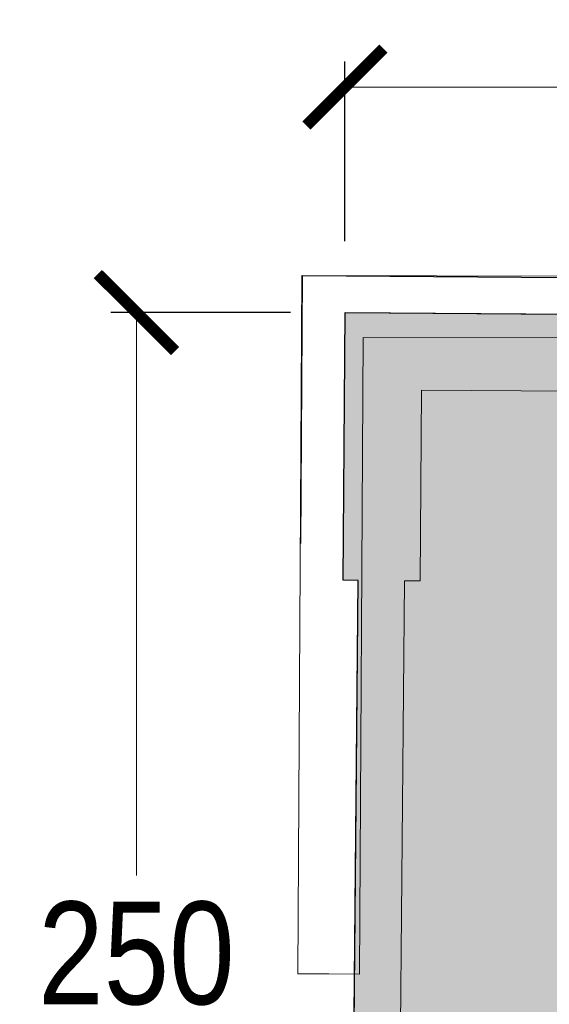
# Model space of a CAD drawing. Extents: x -6068 to 35118, y -17738 to 67348.
# Tile 216 of 243: x -49 to 54, y 23852 to 24043. Entities that reach past the tile are written whole.
import ezdxf

# ---------------------------------------------------------------- set-up
doc = ezdxf.new("R2010")
doc.units = 0
doc.header["$LTSCALE"] = 15
doc.linetypes.add('Continua', pattern=[0])
doc.linetypes.add('Cui_CONTINU', pattern=[0])
doc.layers.get('0').update_dxf_attribs({"linetype": 'CONTINUOUS'})
doc.layers.get('DEFPOINTS').update_dxf_attribs({"linetype": 'CONTINUOUS'})
for name, color, linetype, lineweight, true_color in [('EDL-Mesures et Cotes', 7, 'Continua', 0, 0xc0c0c0), ('Enveloppe - NIVEAUX - Style par défaut', 7, 'Continua', 0, 0x000000), ('Extrusion Solide - NIVEAUX - Style par défaut', 7, 'Continua', 0, 0x000000)]:
    doc.layers.add(name, color=color, linetype=linetype, lineweight=lineweight, true_color=true_color)
for name, color, linetype in [('EDL_COUVERTURE maçonnerie', 5, 'CONTINUOUS'), ('EDL_NIVEAU 1 murs & cloisons', 5, 'CONTINUOUS'), ('PIS-côtes fond de plan', 8, 'Cui_CONTINU'), ('PIS-fond de plan', 7, 'Cui_CONTINU')]:
    doc.layers.add(name, color=color, linetype=linetype)
doc.styles.add('Arial Narrow', font='ARIALN.TTF')
doc.dimstyles.new('Côtes (ech cm) PIS', dxfattribs={"dimscale": 0, "dimtxt": 20, "dimasz": 15, "dimexe": 5, "dimexo": 5, "dimgap": 5, "dimtad": 0, "dimtih": 1, "dimtoh": 1, "dimdec": 0, "dimtxsty": 'Arial Narrow', "dimblk": 'ARCHTICK', "dimcen": 0, "dimclrd": 256, "dimclre": 256, "dimclrt": 256, "dimadec": 0, "dimazin": 0, "dimtfac": 1, "dimtdec": 0, "dimtmove": 2, "dimatfit": 3, "dimfxl": 30, "dimfxlon": 1, "dimlwd": 0, "dimarcsym": 0})

# ---------------------------------------------------------------- blocks, each defined once
blk = doc.blocks.new('EDP_Niveau 1_2025 09 17')
at = {"layer": 'EDL_COUVERTURE maçonnerie', "linetype": 'Continuous', "ltscale": 0.08}
h = blk.add_hatch(color=9, dxfattribs=at)
h.dxf.hatch_style = 1
h.paths.add_polyline_path([(253.77, -14.68), (253.77, -18.68), (256.77, -19.07), (253.16, -37.17), (258.87, -37.12), (258.95, -46.12), (252.43, -46.18), (250.02, -82.2), (66.35, -83.89), (68.04, -267.05), (43.06, -270.18), (43.06, -276.05), (34.12, -276.05), (34.12, -263.48), (18.32, -263.39), (18.33, -260.42), (14.33, -260.39), (14.47, -235.14), (15.57, -235.14), (16.36, -150.48), (17.14, -65.82), (14.22, -65.8), (14.59, -13.65), (65.82, -14.04), (65.81, -16.29), (230.04, -16.69), (230.04, -14.66), (253.77, -14.68)])
at = {"layer": 'EDL_NIVEAU 1 murs & cloisons', "linetype": 'Continuous', "ltscale": 0.08}
blk.add_lwpolyline([(250.02, -82.2), (66.35, -83.89), (68.04, -267.05), (43.06, -270.18), (43.06, -276.05), (34.12, -276.05), (34.12, -263.48), (18.32, -263.39), (18.33, -260.42), (14.33, -260.39), (14.47, -235.14), (15.57, -235.14), (16.36, -150.48), (17.14, -65.82), (14.22, -65.8), (14.59, -13.65), (65.82, -14.04), (65.81, -16.29), (230.04, -16.69), (230.04, -14.66), (253.77, -14.68)], dxfattribs=at)
at = {"layer": 'Enveloppe - NIVEAUX - Style par défaut', "color": 18, "linetype": 'Continua', "lineweight": 20, "ltscale": 0.1, "true_color": 0x000000}
for p, q in [((14.59, -13.65), (14.22, -65.8)), ((65.82, -14.04), (14.59, -13.65)), ((29.22, -65.9), (29.48, -28.76)), ((29.48, -28.76), (65.7, -29.04)), ((14.22, -65.8), (17.14, -65.82)), ((17.14, -65.82), (15.57, -235.14)), ((24.57, -235.19), (26.14, -65.88)), ((26.14, -65.88), (29.22, -65.9))]:
    blk.add_line(p, q, dxfattribs=at)
at = {"layer": 'Extrusion Solide - NIVEAUX - Style par défaut', "color": 253, "linetype": 'Continua', "lineweight": 13, "ltscale": 0.1, "true_color": 0xa5a5c0}
for p, q in [((6.18, -6.45), (5.41, -142.45)), ((629.32, -8), (6.18, -6.45)), ((17.41, -142.52), (18.11, -18.48)), ((18.11, -18.48), (617.4, -19.97)), ((5.41, -142.45), (5.44, -142.45)), ((5.44, -142.45), (5.55, -142.45)), ((5.55, -142.45), (5.72, -142.45)), ((5.72, -142.45), (5.96, -142.45)), ((5.96, -142.45), (6.24, -142.45)), ((6.24, -142.45), (6.57, -142.45)), ((6.57, -142.45), (6.93, -142.46)), ((6.93, -142.46), (7.32, -142.46)), ((7.32, -142.46), (7.7, -142.46)), ((7.7, -142.46), (8.08, -142.46)), ((8.08, -142.46), (8.44, -142.46)), ((8.44, -142.46), (8.77, -142.47)), ((8.77, -142.47), (9.06, -142.47)), ((9.06, -142.47), (9.29, -142.47)), ((9.29, -142.47), (9.47, -142.47)), ((9.47, -142.47), (9.57, -142.47)), ((9.57, -142.47), (9.61, -142.47)), ((9.61, -142.47), (11.41, -142.48)), ((11.41, -142.48), (17.41, -142.52))]:
    blk.add_line(p, q, dxfattribs=at)
blk = doc.blocks.new('_ArchTick')
at = {"color": 0, "linetype": 'ByBlock', "const_width": 0.15}
blk.add_lwpolyline([(-0.5, -0.5), (0.5, 0.5)], dxfattribs=at)
blk = doc.blocks.new('*D149')
at = {"layer": 'DEFPOINTS', "color": 0, "linetype": 'Continuous', "ltscale": 0.08, "transparency": 16777216}
for p in [(256.75, 24030.28), (14.56, 23986.35), (256.75, 23980.83)]:
    blk.add_point(p, dxfattribs=at)
at = {"layer": 'EDL-Mesures et Cotes', "linetype": 'Continuous', "lineweight": -2, "ltscale": 0.08, "transparency": 16777216}
for p, q in [((14.56, 24000.28), (14.56, 24035.28)), ((256.75, 24000.28), (256.75, 24035.28))]:
    blk.add_line(p, q, dxfattribs=at)
at = {"layer": 'EDL-Mesures et Cotes', "linetype": 'Continuous', "lineweight": 0, "ltscale": 0.08, "transparency": 16777216}
for p, q in [((14.56, 24030.28), (112.47, 24030.28)), ((256.75, 24030.28), (158.84, 24030.28))]:
    blk.add_line(p, q, dxfattribs=at)
at = {"layer": 'EDL-Mesures et Cotes', "linetype": 'Continuous', "lineweight": 0, "ltscale": 0.08, "transparency": 16777216, "xscale": 15, "yscale": 15, "zscale": 15, "rotation": 180}
blk.add_blockref('_ArchTick', (14.56, 24030.28), dxfattribs=at)
at = {"layer": 'EDL-Mesures et Cotes', "linetype": 'Continuous', "lineweight": 0, "ltscale": 0.08, "transparency": 16777216, "xscale": 15, "yscale": 15, "zscale": 15}
blk.add_blockref('_ArchTick', (256.75, 24030.28), dxfattribs=at)
at = {"layer": 'EDL-Mesures et Cotes', "linetype": 'Continuous', "ltscale": 0.08, "transparency": 16777216, "insert": (135.66, 24030.28), "char_height": 20, "attachment_point": 5, "style": 'Arial Narrow'}
blk.add_mtext('242', dxfattribs=at)
blk = doc.blocks.new('*D143')
at = {"layer": 'DEFPOINTS', "color": 0, "linetype": 'Continuous', "ltscale": 0.08, "transparency": 16777216}
for p in [(14.56, 23986.35), (-26.02, 23736.58), (18.32, 23736.58)]:
    blk.add_point(p, dxfattribs=at)
at = {"layer": 'EDL-Mesures et Cotes', "linetype": 'Continuous', "lineweight": -2, "ltscale": 0.08, "transparency": 16777216}
for p, q in [((3.98, 23986.35), (-31.02, 23986.35)), ((3.98, 23736.58), (-31.02, 23736.58))]:
    blk.add_line(p, q, dxfattribs=at)
at = {"layer": 'EDL-Mesures et Cotes', "linetype": 'Continuous', "lineweight": 0, "ltscale": 0.08, "transparency": 16777216}
for p, q in [((-26.02, 23986.35), (-26.02, 23876.68)), ((-26.02, 23736.58), (-26.02, 23846.26))]:
    blk.add_line(p, q, dxfattribs=at)
at = {"layer": 'EDL-Mesures et Cotes', "linetype": 'Continuous', "lineweight": 0, "ltscale": 0.08, "transparency": 16777216, "xscale": 15, "yscale": 15, "zscale": 15}
for p, rotation in [((-26.02, 23986.35), 90), ((-26.02, 23736.58), 270)]:
    blk.add_blockref('_ArchTick', p, dxfattribs=dict(at, rotation=rotation))
at = {"layer": 'EDL-Mesures et Cotes', "linetype": 'Continuous', "ltscale": 0.08, "transparency": 16777216, "insert": (-26.02, 23861.47), "char_height": 20, "attachment_point": 5, "style": 'Arial Narrow'}
blk.add_mtext('250', dxfattribs=at)

msp = doc.modelspace()

# ---------------------------------------------------------------- linework, layer by layer
at = {"layer": 'PIS-côtes fond de plan'}
msp.add_lwpolyline([(57.49, 23993.11), (6.26, 23993.51), (5.89, 23941.36)], dxfattribs=at)

# ---------------------------------------------------------------- block references
at = {"layer": 'PIS-fond de plan'}
msp.add_blockref('EDP_Niveau 1_2025 09 17', (0, 24000), dxfattribs=at)

# ---------------------------------------------------------------- dimensions: what is measured, and where the dimension line sits
at = {"layer": 'EDL-Mesures et Cotes', "linetype": 'Continuous', "ltscale": 0.08}
dim = msp.add_linear_dim(base=(256.75, 24030.28), p1=(14.56, 23986.35), p2=(256.75, 23980.83), dimstyle='Côtes (ech cm) PIS', override={"dimscale": 1}, dxfattribs=at)
dim.commit()
dim.dimension.update_dxf_attribs({"geometry": '*D149', "text_midpoint": (135.66, 24030.28)})
dim = msp.add_linear_dim(base=(-26.02, 23736.58), p1=(14.56, 23986.35), p2=(18.32, 23736.58), angle=90, dimstyle='Côtes (ech cm) PIS', override={"dimscale": 1}, dxfattribs=at)
dim.commit()
dim.dimension.update_dxf_attribs({"geometry": '*D143', "text_midpoint": (-26.02, 23861.47)})

doc.saveas('drawing.dxf')
